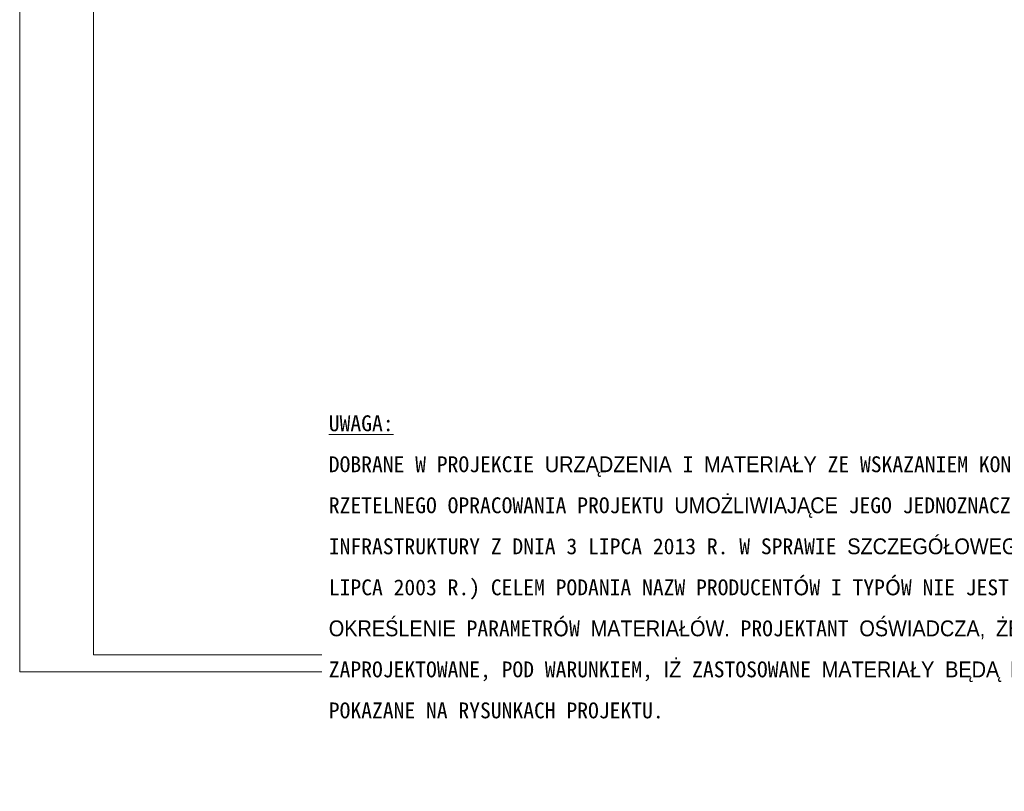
# Model space of a CAD drawing. Header units: feet. Extents: x 7493042 to 7493387, y 5986509 to 5986725.
# Tile 47 of 73: x 7493343 to 7493360, y 5986509 to 5986523. Entities that reach past the tile are written whole.
import ezdxf

# ---------------------------------------------------------------- set-up
doc = ezdxf.new("R2010")
doc.units = ezdxf.units.FT
doc.header["$MEASUREMENT"] = 0
doc.layers.add('_k_tabela', color=7, linetype='CONTINUOUS', lineweight=13)
doc.layers.add('Obrys', color=7, linetype='CONTINUOUS', lineweight=25)
doc.styles.add('GENERATED_STYLE_1', font='MS Gothic.ttf')

msp = doc.modelspace()

# ---------------------------------------------------------------- linework, layer by layer
at = {"layer": '_k_tabela'}
for points in [[(7493342.984, 5986540.913), (7493384.984, 5986540.913), (7493384.984, 5986511.213), (7493342.984, 5986511.213)], [(7493344.284, 5986540.613), (7493384.684, 5986540.613), (7493384.684, 5986511.513), (7493344.284, 5986511.513)]]:
    msp.add_lwpolyline(points, close=True, dxfattribs=at)

# ---------------------------------------------------------------- next in the draw order: texts
at = {"layer": 'Obrys', "color": 1, "lineweight": 20, "insert": (7493348.435, 5986516.458), "char_height": 0.24, "width": 22.96135, "attachment_point": 1, "line_spacing_factor": 1.55, "style": 'GENERATED_STYLE_1', "bg_fill": 2}
msp.add_mtext('{\\fMS Gothic|b0|i0|c128|p49;\\H1.1667x;\\L\\C256;\\P\\fMS Gothic|b1|i0|c238|p49;UWAGA:\\fMS Gothic|b0|i0|c238|p49;\\l\\PDOBRANE W PROJEKCIE URZĄDZENIA I MATERIAŁY ZE WSKAZANIEM KONKRETNYCH TYPÓW LUB PRODUCENTÓW ZOSTAŁY PRZYJĘTE CELEM RZETELNEGO OPRACOWANIA PROJEKTU UMOŻLIWIAJĄCE JEGO JEDNOZNACZNE ODCZYTANIE (ZGODNIE Z ROZPORZĄDZENIEM MINISTRA INFRASTRUKTURY Z DNIA 3 LIPCA 2013 R. W SPRAWIE SZCZEGÓŁOWEGO ZAKRESU I FORMY PROJEKTU BUDOWLANEGO DZ.U.Z DNIA 20 LIPCA 2003 R.) CELEM PODANIA NAZW PRODUCENTÓW I TYPÓW NIE JEST WYELIMINOWANIE KONKURENCJI, LECZ JEDNOZNACZNE OKREŚLENIE PARAMETRÓW MATERIAŁÓW. PROJEKTANT OŚWIADCZA, ŻE MOŻLIWE JEST ZASTOSOWANIE INNYCH MATERIAŁÓW NIŻ ZAPROJEKTOWANE, POD WARUNKIEM, IŻ ZASTOSOWANE MATERIAŁY BĘDĄ MIAŁY PARAMETRY NIE GORSZE, NIŻ PRZYJĘTE W OPISACH LUB POKAZANE NA RYSUNKACH PROJEKTU.\\P\\pi-0.24,l0.24,t0.24,1.2;\\A1;^I\\H0.85718x;\\P^I}', dxfattribs=at)

doc.saveas('drawing.dxf')
